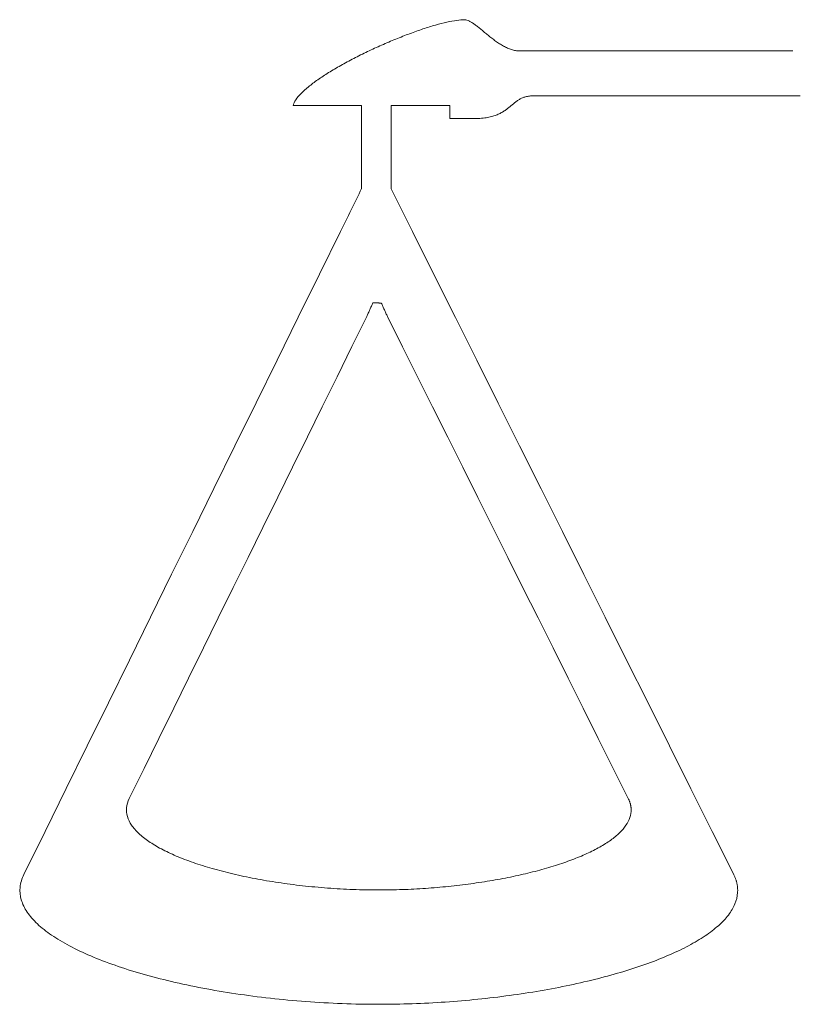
# Model space of a CAD drawing. Header units: millimetres. Extents: x -1287 to -404, y 154 to 690.
# Tile 1 of 9: x -1287 to -1062, y 236 to 520. Entities that reach past the tile are written whole.
import ezdxf

# ---------------------------------------------------------------- set-up
doc = ezdxf.new("R2010")
doc.units = ezdxf.units.MM
doc.header["$MEASUREMENT"] = 0
doc.layers.add('Camada 1', color=7, linetype='Continuous')

msp = doc.modelspace()

# ---------------------------------------------------------------- linework, layer by layer
at = {"layer": 'Camada 1', "lineweight": 9}
for points, knots in [([(-1188.2319, 494.816), (-1188.2319, 494.816), (-1192.8276, 494.816), (-1192.8276, 494.816), (-1192.8276, 494.816), (-1192.8276, 494.816), (-1193.9092, 494.816), (-1193.9092, 494.816), (-1193.9092, 494.816), (-1193.9092, 494.816), (-1194.9911, 494.816), (-1194.9911, 494.816), (-1194.9911, 494.816), (-1194.9911, 494.816), (-1196.0729, 494.816), (-1196.0729, 494.816), (-1196.0729, 494.816), (-1196.0729, 494.816), (-1197.1548, 494.816), (-1197.1548, 494.816), (-1197.1548, 494.816), (-1197.1548, 494.816), (-1198.2366, 494.816), (-1198.2366, 494.816), (-1198.2366, 494.816), (-1198.2366, 494.816), (-1199.3183, 494.816), (-1199.3183, 494.816), (-1199.3183, 494.816), (-1199.3183, 494.816), (-1200.4001, 494.816), (-1200.4001, 494.816), (-1200.4001, 494.816), (-1200.4001, 494.816), (-1201.4819, 494.816), (-1201.4819, 494.816), (-1201.4819, 494.816), (-1201.4819, 494.816), (-1202.5635, 494.816), (-1202.5635, 494.816), (-1202.5635, 494.816), (-1202.5635, 494.816), (-1203.6455, 494.816), (-1203.6455, 494.816), (-1203.6455, 494.816), (-1203.6455, 494.816), (-1204.7272, 494.816), (-1204.7272, 494.816), (-1204.7272, 494.816), (-1204.7272, 494.816), (-1205.8091, 494.816), (-1205.8091, 494.816), (-1205.8091, 494.816), (-1205.8091, 494.816), (-1206.8909, 494.816), (-1206.8909, 494.816), (-1206.8909, 494.816), (-1206.8909, 494.816), (-1207.9726, 494.816), (-1207.9726, 494.816), (-1207.9726, 494.816), (-1207.8319, 495.3434), (-1207.5584, 495.902), (-1207.1671, 496.4843), (-1207.1671, 496.4843), (-1206.7758, 497.0668), (-1206.266, 497.6743), (-1205.6527, 498.3003), (-1205.6527, 498.3003), (-1205.0395, 498.9263), (-1204.3225, 499.5715), (-1203.5166, 500.2292), (-1203.5166, 500.2292), (-1202.7104, 500.8869), (-1201.8149, 501.5582), (-1200.845, 502.2356), (-1200.845, 502.2356), (-1199.8748, 502.9135), (-1198.8299, 503.5979), (-1197.7251, 504.2838), (-1197.7251, 504.2838), (-1196.6197, 504.9698), (-1195.454, 505.6571), (-1194.2428, 506.3395), (-1194.2428, 506.3395), (-1193.0311, 507.0218), (-1191.7737, 507.6998), (-1190.4849, 508.3665), (-1190.4849, 508.3665), (-1189.196, 509.0338), (-1187.8758, 509.6905), (-1186.5388, 510.3305), (-1186.5388, 510.3305), (-1185.2016, 510.9707), (-1183.8472, 511.5943), (-1182.4902, 512.1951), (-1182.4902, 512.1951), (-1181.1335, 512.7964), (-1179.7741, 513.3752), (-1178.4267, 513.9256), (-1178.4267, 513.9256), (-1177.0792, 514.4762), (-1175.7437, 514.9986), (-1174.4344, 515.4867), (-1174.4344, 515.4867), (-1173.1251, 515.9748), (-1171.8419, 516.4292), (-1170.5999, 516.8429), (-1170.5999, 516.8429), (-1169.3579, 517.2571), (-1168.1562, 517.6309), (-1167.01, 517.9591), (-1167.01, 517.9591), (-1165.8638, 518.287), (-1164.7728, 518.5699), (-1163.7514, 518.8004), (-1163.7514, 518.8004), (-1162.7303, 519.031), (-1161.7787, 519.2095), (-1160.9109, 519.3308), (-1160.9109, 519.3308), (-1160.0432, 519.4522), (-1159.2599, 519.5154), (-1158.5748, 519.5154), (-1158.5748, 519.5154), (-1158.3813, 519.5154), (-1158.1748, 519.4803), (-1157.9557, 519.4144), (-1157.9557, 519.4144), (-1157.7368, 519.3485), (-1157.5052, 519.2524), (-1157.2627, 519.1296), (-1157.2627, 519.1296), (-1157.02, 519.0067), (-1156.7658, 518.8577), (-1156.501, 518.6867), (-1156.501, 518.6867), (-1156.2363, 518.5156), (-1155.961, 518.3223), (-1155.6763, 518.112), (-1155.6763, 518.112), (-1155.3916, 517.9012), (-1155.0972, 517.6732), (-1154.7942, 517.4323), (-1154.7942, 517.4323), (-1154.4909, 517.1911), (-1154.1792, 516.9364), (-1153.8597, 516.6733), (-1153.8597, 516.6733), (-1153.5403, 516.41), (-1153.2128, 516.1384), (-1152.8788, 515.862), (-1152.8788, 515.862), (-1152.5448, 515.5858), (-1152.2036, 515.3055), (-1151.8569, 515.0246), (-1151.8569, 515.0246), (-1151.51, 514.7443), (-1151.1571, 514.4636), (-1150.7991, 514.1874), (-1150.7991, 514.1874), (-1150.4414, 513.911), (-1150.0784, 513.6388), (-1149.7113, 513.3756), (-1149.7113, 513.3756), (-1149.3445, 513.1124), (-1148.9732, 512.8582), (-1148.5988, 512.6167), (-1148.5988, 512.6167), (-1148.2246, 512.3756), (-1147.8467, 512.1476), (-1147.4671, 511.9374), (-1147.4671, 511.9374), (-1147.0872, 511.7265), (-1146.705, 511.5343), (-1146.3216, 511.3632), (-1146.3216, 511.3632), (-1145.9381, 511.1921), (-1145.553, 511.0427), (-1145.1679, 510.9199), (-1145.1679, 510.9199), (-1144.7825, 510.797), (-1144.3967, 510.7004), (-1144.0114, 510.635), (-1144.0114, 510.635), (-1143.6262, 510.5691), (-1143.2414, 510.5339), (-1142.8577, 510.5339), (-1142.8577, 510.5339), (-1142.8577, 510.5339), (-1137.9457, 510.5339), (-1137.9457, 510.5339), (-1137.9457, 510.5339), (-1137.9457, 510.5339), (-1133.0342, 510.5339), (-1133.0342, 510.5339), (-1133.0342, 510.5339), (-1133.0342, 510.5339), (-1128.1225, 510.5339), (-1128.1225, 510.5339), (-1128.1225, 510.5339), (-1128.1225, 510.5339), (-1123.2107, 510.5339), (-1123.2107, 510.5339), (-1123.2107, 510.5339), (-1123.2107, 510.5339), (-1118.299, 510.5339), (-1118.299, 510.5339), (-1118.299, 510.5339), (-1118.299, 510.5339), (-1113.3872, 510.5339), (-1113.3872, 510.5339), (-1113.3872, 510.5339), (-1113.3872, 510.5339), (-1108.4755, 510.5339), (-1108.4755, 510.5339), (-1108.4755, 510.5339), (-1108.4755, 510.5339), (-1103.5636, 510.5339), (-1103.5636, 510.5339), (-1103.5636, 510.5339), (-1103.5636, 510.5339), (-1098.652, 510.5339), (-1098.652, 510.5339), (-1098.652, 510.5339), (-1098.652, 510.5339), (-1093.7401, 510.5339), (-1093.7401, 510.5339), (-1093.7401, 510.5339), (-1093.7401, 510.5339), (-1088.8284, 510.5339), (-1088.8284, 510.5339), (-1088.8284, 510.5339), (-1088.8284, 510.5339), (-1083.9168, 510.5339), (-1083.9168, 510.5339), (-1083.9168, 510.5339), (-1083.9168, 510.5339), (-1079.0049, 510.5339), (-1079.0049, 510.5339), (-1079.0049, 510.5339), (-1079.0049, 510.5339), (-1074.0932, 510.5339), (-1074.0932, 510.5339), (-1074.0932, 510.5339), (-1074.0932, 510.5339), (-1069.1814, 510.5339), (-1069.1814, 510.5339), (-1069.1814, 510.5339), (-1069.1814, 510.5339), (-1064.3356, 510.5339), (-1064.3356, 510.5339), (-1064.3356, 510.5339), (-1064.3356, 510.5339), (-1064.2697, 510.5339), (-1064.2697, 510.5339)], [0, 0, 0, 0, 0.015625, 0.015625, 0.015625, 0.015625, 0.03125, 0.03125, 0.03125, 0.03125, 0.046875, 0.046875, 0.046875, 0.046875, 0.0625, 0.0625, 0.0625, 0.0625, 0.078125, 0.078125, 0.078125, 0.078125, 0.09375, 0.09375, 0.09375, 0.09375, 0.109375, 0.109375, 0.109375, 0.109375, 0.125, 0.125, 0.125, 0.125, 0.140625, 0.140625, 0.140625, 0.140625, 0.15625, 0.15625, 0.15625, 0.15625, 0.171875, 0.171875, 0.171875, 0.171875, 0.1875, 0.1875, 0.1875, 0.1875, 0.203125, 0.203125, 0.203125, 0.203125, 0.21875, 0.21875, 0.21875, 0.21875, 0.234375, 0.234375, 0.234375, 0.234375, 0.25, 0.25, 0.25, 0.25, 0.265625, 0.265625, 0.265625, 0.265625, 0.28125, 0.28125, 0.28125, 0.28125, 0.296875, 0.296875, 0.296875, 0.296875, 0.3125, 0.3125, 0.3125, 0.3125, 0.328125, 0.328125, 0.328125, 0.328125, 0.34375, 0.34375, 0.34375, 0.34375, 0.359375, 0.359375, 0.359375, 0.359375, 0.375, 0.375, 0.375, 0.375, 0.390625, 0.390625, 0.390625, 0.390625, 0.40625, 0.40625, 0.40625, 0.40625, 0.421875, 0.421875, 0.421875, 0.421875, 0.4375, 0.4375, 0.4375, 0.4375, 0.453125, 0.453125, 0.453125, 0.453125, 0.46875, 0.46875, 0.46875, 0.46875, 0.484375, 0.484375, 0.484375, 0.484375, 0.5, 0.5, 0.5, 0.5, 0.515625, 0.515625, 0.515625, 0.515625, 0.53125, 0.53125, 0.53125, 0.53125, 0.546875, 0.546875, 0.546875, 0.546875, 0.5625, 0.5625, 0.5625, 0.5625, 0.578125, 0.578125, 0.578125, 0.578125, 0.59375, 0.59375, 0.59375, 0.59375, 0.609375, 0.609375, 0.609375, 0.609375, 0.625, 0.625, 0.625, 0.625, 0.640625, 0.640625, 0.640625, 0.640625, 0.65625, 0.65625, 0.65625, 0.65625, 0.671875, 0.671875, 0.671875, 0.671875, 0.6875, 0.6875, 0.6875, 0.6875, 0.703125, 0.703125, 0.703125, 0.703125, 0.71875, 0.71875, 0.71875, 0.71875, 0.734375, 0.734375, 0.734375, 0.734375, 0.75, 0.75, 0.75, 0.75, 0.765625, 0.765625, 0.765625, 0.765625, 0.78125, 0.78125, 0.78125, 0.78125, 0.796875, 0.796875, 0.796875, 0.796875, 0.8125, 0.8125, 0.8125, 0.8125, 0.828125, 0.828125, 0.828125, 0.828125, 0.84375, 0.84375, 0.84375, 0.84375, 0.859375, 0.859375, 0.859375, 0.859375, 0.875, 0.875, 0.875, 0.875, 0.890625, 0.890625, 0.890625, 0.890625, 0.90625, 0.90625, 0.90625, 0.90625, 0.921875, 0.921875, 0.921875, 0.921875, 0.9375, 0.9375, 0.9375, 0.9375, 0.953125, 0.953125, 0.953125, 0.953125, 0.96875, 0.96875, 0.96875, 0.96875, 0.984375, 0.984375, 0.984375, 0.984375, 1, 1, 1, 1]), ([(-1179.732, 494.7813), (-1179.732, 494.7813), (-1162.8295, 494.8185), (-1162.8295, 494.8185), (-1162.8295, 494.8185), (-1162.8295, 494.8185), (-1162.8295, 494.6015), (-1162.8295, 494.6015), (-1162.8295, 494.6015), (-1162.8295, 494.6015), (-1162.8295, 494.3281), (-1162.8295, 494.3281), (-1162.8295, 494.3281), (-1162.8295, 494.3281), (-1162.8295, 494.0541), (-1162.8295, 494.0541), (-1162.8295, 494.0541), (-1162.8295, 494.0541), (-1162.8295, 493.7803), (-1162.8295, 493.7803), (-1162.8295, 493.7803), (-1162.8295, 493.7803), (-1162.8295, 493.5069), (-1162.8295, 493.5069), (-1162.8295, 493.5069), (-1162.8295, 493.5069), (-1162.8295, 493.2329), (-1162.8295, 493.2329), (-1162.8295, 493.2329), (-1162.8295, 493.2329), (-1162.8295, 492.9591), (-1162.8295, 492.9591), (-1162.8295, 492.9591), (-1162.8295, 492.9591), (-1162.8295, 492.6851), (-1162.8295, 492.6851), (-1162.8295, 492.6851), (-1162.8295, 492.6851), (-1162.8295, 492.4117), (-1162.8295, 492.4117), (-1162.8295, 492.4117), (-1162.8295, 492.4117), (-1162.8295, 492.1378), (-1162.8295, 492.1378), (-1162.8295, 492.1378), (-1162.8295, 492.1378), (-1162.8295, 491.8644), (-1162.8295, 491.8644), (-1162.8295, 491.8644), (-1162.8295, 491.8644), (-1162.8295, 491.5905), (-1162.8295, 491.5905), (-1162.8295, 491.5905), (-1162.8295, 491.5905), (-1162.8295, 491.3166), (-1162.8295, 491.3166), (-1162.8295, 491.3166), (-1162.8295, 491.3166), (-1162.8295, 491.0426), (-1162.8295, 491.0426), (-1162.8295, 491.0426), (-1162.8295, 491.0426), (-1162.4186, 491.0426), (-1162.4186, 491.0426), (-1162.4186, 491.0426), (-1162.4186, 491.0426), (-1162.0079, 491.0426), (-1162.0079, 491.0426), (-1162.0079, 491.0426), (-1162.0079, 491.0426), (-1161.5974, 491.0426), (-1161.5974, 491.0426), (-1161.5974, 491.0426), (-1161.5974, 491.0426), (-1161.1867, 491.0426), (-1161.1867, 491.0426), (-1161.1867, 491.0426), (-1161.1867, 491.0426), (-1160.7759, 491.0426), (-1160.7759, 491.0426), (-1160.7759, 491.0426), (-1160.7759, 491.0426), (-1160.3652, 491.0426), (-1160.3652, 491.0426), (-1160.3652, 491.0426), (-1160.3652, 491.0426), (-1159.9544, 491.0426), (-1159.9544, 491.0426), (-1159.9544, 491.0426), (-1159.9544, 491.0426), (-1159.5439, 491.0426), (-1159.5439, 491.0426), (-1159.5439, 491.0426), (-1159.5439, 491.0426), (-1159.1331, 491.0426), (-1159.1331, 491.0426), (-1159.1331, 491.0426), (-1159.1331, 491.0426), (-1158.7223, 491.0426), (-1158.7223, 491.0426), (-1158.7223, 491.0426), (-1158.7223, 491.0426), (-1158.3117, 491.0426), (-1158.3117, 491.0426), (-1158.3117, 491.0426), (-1158.3117, 491.0426), (-1157.9011, 491.0426), (-1157.9011, 491.0426), (-1157.9011, 491.0426), (-1157.9011, 491.0426), (-1157.4904, 491.0426), (-1157.4904, 491.0426), (-1157.4904, 491.0426), (-1157.4904, 491.0426), (-1157.0796, 491.0426), (-1157.0796, 491.0426), (-1157.0796, 491.0426), (-1157.0796, 491.0426), (-1156.6691, 491.0426), (-1156.6691, 491.0426), (-1156.6691, 491.0426), (-1156.6691, 491.0426), (-1156.2584, 491.0426), (-1156.2584, 491.0426), (-1156.2584, 491.0426), (-1155.5236, 491.0426), (-1154.8404, 491.0686), (-1154.2032, 491.1167), (-1154.2032, 491.1167), (-1153.5662, 491.1649), (-1152.9749, 491.2355), (-1152.4247, 491.3253), (-1152.4247, 491.3253), (-1151.8745, 491.4153), (-1151.3647, 491.5242), (-1150.8906, 491.6494), (-1150.8906, 491.6494), (-1150.4167, 491.7745), (-1149.978, 491.9153), (-1149.5696, 492.0696), (-1149.5696, 492.0696), (-1149.1612, 492.2232), (-1148.7828, 492.3901), (-1148.4294, 492.5668), (-1148.4294, 492.5668), (-1148.0758, 492.743), (-1147.7472, 492.929), (-1147.4385, 493.1219), (-1147.4385, 493.1219), (-1147.1298, 493.314), (-1146.8398, 493.5132), (-1146.5649, 493.7149), (-1146.5649, 493.7149), (-1146.2896, 493.9173), (-1146.0288, 494.1228), (-1145.777, 494.3281), (-1145.777, 494.3281), (-1145.5252, 494.5331), (-1145.282, 494.7389), (-1145.0428, 494.9407), (-1145.0428, 494.9407), (-1144.8036, 495.1429), (-1144.5677, 495.3416), (-1144.3306, 495.5341), (-1144.3306, 495.5341), (-1144.0932, 495.7265), (-1143.8543, 495.913), (-1143.6083, 496.0892), (-1143.6083, 496.0892), (-1143.6083, 496.0892), (-1143.6007, 496.0946), (-1143.6007, 496.0946), (-1143.6007, 496.0946), (-1143.3572, 496.2694), (-1143.1068, 496.4344), (-1142.8447, 496.5865), (-1142.8447, 496.5865), (-1142.5796, 496.7401), (-1142.3026, 496.8816), (-1142.0077, 497.0068), (-1142.0077, 497.0068), (-1141.713, 497.1319), (-1141.4003, 497.2409), (-1141.0651, 497.3307), (-1141.0651, 497.3307), (-1140.7301, 497.4205), (-1140.3715, 497.4911), (-1139.9857, 497.5393), (-1139.9857, 497.5393), (-1139.5995, 497.5873), (-1139.1849, 497.613), (-1138.7372, 497.613), (-1138.7372, 497.613), (-1138.7372, 497.613), (-1133.9459, 497.613), (-1133.9459, 497.613), (-1133.9459, 497.613), (-1133.9459, 497.613), (-1129.1547, 497.613), (-1129.1547, 497.613), (-1129.1547, 497.613), (-1129.1547, 497.613), (-1124.3636, 497.613), (-1124.3636, 497.613), (-1124.3636, 497.613), (-1124.3636, 497.613), (-1119.5726, 497.613), (-1119.5726, 497.613), (-1119.5726, 497.613), (-1119.5726, 497.613), (-1114.7816, 497.613), (-1114.7816, 497.613), (-1114.7816, 497.613), (-1114.7816, 497.613), (-1109.9904, 497.613), (-1109.9904, 497.613), (-1109.9904, 497.613), (-1109.9904, 497.613), (-1105.1993, 497.613), (-1105.1993, 497.613), (-1105.1993, 497.613), (-1105.1993, 497.613), (-1100.4081, 497.613), (-1100.4081, 497.613), (-1100.4081, 497.613), (-1100.4081, 497.613), (-1095.6171, 497.613), (-1095.6171, 497.613), (-1095.6171, 497.613), (-1095.6171, 497.613), (-1090.8261, 497.613), (-1090.8261, 497.613), (-1090.8261, 497.613), (-1090.8261, 497.613), (-1086.0349, 497.613), (-1086.0349, 497.613), (-1086.0349, 497.613), (-1086.0349, 497.613), (-1081.2438, 497.613), (-1081.2438, 497.613), (-1081.2438, 497.613), (-1081.2438, 497.613), (-1076.4528, 497.613), (-1076.4528, 497.613), (-1076.4528, 497.613), (-1076.4528, 497.613), (-1071.6618, 497.613), (-1071.6618, 497.613), (-1071.6618, 497.613), (-1071.6618, 497.613), (-1066.8706, 497.613), (-1066.8706, 497.613), (-1066.8706, 497.613), (-1066.8706, 497.613), (-1062.0795, 497.613), (-1062.0795, 497.613)], [0, 0, 0, 0, 0.015625, 0.015625, 0.015625, 0.015625, 0.03125, 0.03125, 0.03125, 0.03125, 0.046875, 0.046875, 0.046875, 0.046875, 0.0625, 0.0625, 0.0625, 0.0625, 0.078125, 0.078125, 0.078125, 0.078125, 0.09375, 0.09375, 0.09375, 0.09375, 0.109375, 0.109375, 0.109375, 0.109375, 0.125, 0.125, 0.125, 0.125, 0.140625, 0.140625, 0.140625, 0.140625, 0.15625, 0.15625, 0.15625, 0.15625, 0.171875, 0.171875, 0.171875, 0.171875, 0.1875, 0.1875, 0.1875, 0.1875, 0.203125, 0.203125, 0.203125, 0.203125, 0.21875, 0.21875, 0.21875, 0.21875, 0.234375, 0.234375, 0.234375, 0.234375, 0.25, 0.25, 0.25, 0.25, 0.265625, 0.265625, 0.265625, 0.265625, 0.28125, 0.28125, 0.28125, 0.28125, 0.296875, 0.296875, 0.296875, 0.296875, 0.3125, 0.3125, 0.3125, 0.3125, 0.328125, 0.328125, 0.328125, 0.328125, 0.34375, 0.34375, 0.34375, 0.34375, 0.359375, 0.359375, 0.359375, 0.359375, 0.375, 0.375, 0.375, 0.375, 0.390625, 0.390625, 0.390625, 0.390625, 0.40625, 0.40625, 0.40625, 0.40625, 0.421875, 0.421875, 0.421875, 0.421875, 0.4375, 0.4375, 0.4375, 0.4375, 0.453125, 0.453125, 0.453125, 0.453125, 0.46875, 0.46875, 0.46875, 0.46875, 0.484375, 0.484375, 0.484375, 0.484375, 0.5, 0.5, 0.5, 0.5, 0.515625, 0.515625, 0.515625, 0.515625, 0.53125, 0.53125, 0.53125, 0.53125, 0.546875, 0.546875, 0.546875, 0.546875, 0.5625, 0.5625, 0.5625, 0.5625, 0.578125, 0.578125, 0.578125, 0.578125, 0.59375, 0.59375, 0.59375, 0.59375, 0.609375, 0.609375, 0.609375, 0.609375, 0.625, 0.625, 0.625, 0.625, 0.640625, 0.640625, 0.640625, 0.640625, 0.65625, 0.65625, 0.65625, 0.65625, 0.671875, 0.671875, 0.671875, 0.671875, 0.6875, 0.6875, 0.6875, 0.6875, 0.703125, 0.703125, 0.703125, 0.703125, 0.71875, 0.71875, 0.71875, 0.71875, 0.734375, 0.734375, 0.734375, 0.734375, 0.75, 0.75, 0.75, 0.75, 0.765625, 0.765625, 0.765625, 0.765625, 0.78125, 0.78125, 0.78125, 0.78125, 0.796875, 0.796875, 0.796875, 0.796875, 0.8125, 0.8125, 0.8125, 0.8125, 0.828125, 0.828125, 0.828125, 0.828125, 0.84375, 0.84375, 0.84375, 0.84375, 0.859375, 0.859375, 0.859375, 0.859375, 0.875, 0.875, 0.875, 0.875, 0.890625, 0.890625, 0.890625, 0.890625, 0.90625, 0.90625, 0.90625, 0.90625, 0.921875, 0.921875, 0.921875, 0.921875, 0.9375, 0.9375, 0.9375, 0.9375, 0.953125, 0.953125, 0.953125, 0.953125, 0.96875, 0.96875, 0.96875, 0.96875, 0.984375, 0.984375, 0.984375, 0.984375, 1, 1, 1, 1]), ([(-1179.743, 470.8583), (-1179.743, 470.8583), (-1179.7427, 470.8578), (-1179.7427, 470.8578), (-1179.7427, 470.8578), (-1179.7427, 470.8578), (-1173.5867, 458.531), (-1173.5867, 458.531), (-1173.5867, 458.531), (-1173.5867, 458.531), (-1167.4302, 446.2038), (-1167.4302, 446.2038), (-1167.4302, 446.2038), (-1167.4302, 446.2038), (-1161.274, 433.8766), (-1161.274, 433.8766), (-1161.274, 433.8766), (-1161.274, 433.8766), (-1155.1176, 421.5493), (-1155.1176, 421.5493), (-1155.1176, 421.5493), (-1155.1176, 421.5493), (-1148.9611, 409.2221), (-1148.9611, 409.2221), (-1148.9611, 409.2221), (-1148.9611, 409.2221), (-1142.8048, 396.8948), (-1142.8048, 396.8948), (-1142.8048, 396.8948), (-1142.8048, 396.8948), (-1136.6484, 384.5676), (-1136.6484, 384.5676), (-1136.6484, 384.5676), (-1136.6484, 384.5676), (-1130.4921, 372.2404), (-1130.4921, 372.2404), (-1130.4921, 372.2404), (-1130.4921, 372.2404), (-1124.3358, 359.9138), (-1124.3358, 359.9138), (-1124.3358, 359.9138), (-1124.3358, 359.9138), (-1118.1794, 347.5859), (-1118.1794, 347.5859), (-1118.1794, 347.5859), (-1118.1794, 347.5859), (-1112.0229, 335.2586), (-1112.0229, 335.2586), (-1112.0229, 335.2586), (-1112.0229, 335.2586), (-1105.8667, 322.9314), (-1105.8667, 322.9314), (-1105.8667, 322.9314), (-1105.8667, 322.9314), (-1099.7104, 310.6046), (-1099.7104, 310.6046), (-1099.7104, 310.6046), (-1099.7104, 310.6046), (-1093.5539, 298.2774), (-1093.5539, 298.2774), (-1093.5539, 298.2774), (-1093.5539, 298.2774), (-1087.3977, 285.9497), (-1087.3977, 285.9497), (-1087.3977, 285.9497), (-1087.3977, 285.9497), (-1081.2414, 273.6224), (-1081.2414, 273.6224), (-1081.2414, 273.6224), (-1081.1863, 273.5119), (-1081.1327, 273.4014), (-1081.0816, 273.2908), (-1081.0816, 273.2908), (-1081.0305, 273.1798), (-1080.981, 273.0692), (-1080.934, 272.9587), (-1080.934, 272.9587), (-1080.8868, 272.8482), (-1080.8416, 272.738), (-1080.7985, 272.6276), (-1080.7985, 272.6276), (-1080.7557, 272.517), (-1080.7145, 272.4066), (-1080.6756, 272.2966), (-1080.6756, 272.2966), (-1080.6367, 272.1867), (-1080.5995, 272.0766), (-1080.5644, 271.9666), (-1080.5644, 271.9666), (-1080.5296, 271.8566), (-1080.4962, 271.7467), (-1080.4653, 271.6366), (-1080.4653, 271.6366), (-1080.4343, 271.5272), (-1080.4051, 271.4173), (-1080.378, 271.3078), (-1080.378, 271.3078), (-1080.351, 271.1985), (-1080.3255, 271.0884), (-1080.3024, 270.9795), (-1080.3024, 270.9795), (-1080.2794, 270.87), (-1080.2579, 270.7607), (-1080.2386, 270.6512), (-1080.2386, 270.6512), (-1080.2192, 270.5424), (-1080.2016, 270.4329), (-1080.1861, 270.324), (-1080.1861, 270.324), (-1080.1707, 270.2152), (-1080.157, 270.1057), (-1080.1453, 269.9973), (-1080.1453, 269.9973), (-1080.1336, 269.8885), (-1080.1238, 269.7795), (-1080.116, 269.6706), (-1080.116, 269.6706), (-1080.1081, 269.5624), (-1080.1019, 269.454), (-1080.098, 269.3452), (-1080.098, 269.3452), (-1080.0937, 269.2368), (-1080.0912, 269.1284), (-1080.0909, 269.0201), (-1080.0909, 269.0201), (-1080.0904, 268.9123), (-1080.092, 268.8046), (-1080.095, 268.6962), (-1080.095, 268.6962), (-1080.0981, 268.5885), (-1080.103, 268.4807), (-1080.11, 268.3728), (-1080.11, 268.3728), (-1080.1798, 267.2707), (-1080.4438, 266.1814), (-1080.8895, 265.1068), (-1080.8895, 265.1068), (-1081.3352, 264.0323), (-1081.9628, 262.9724), (-1082.7602, 261.9309), (-1082.7602, 261.9309), (-1083.5576, 260.8888), (-1084.5252, 259.8648), (-1085.6503, 258.8617), (-1085.6503, 258.8617), (-1086.7755, 257.8582), (-1088.0589, 256.8749), (-1089.4877, 255.9152), (-1089.4877, 255.9152), (-1090.9167, 254.9561), (-1092.4917, 254.0197), (-1094.2008, 253.1095), (-1094.2008, 253.1095), (-1095.9098, 252.1994), (-1097.7528, 251.315), (-1099.718, 250.4601), (-1099.718, 250.4601), (-1101.6828, 249.6048), (-1103.77, 248.7783), (-1105.967, 247.9837), (-1105.967, 247.9837), (-1108.164, 247.1889), (-1110.4713, 246.4257), (-1112.8763, 245.6969), (-1112.8763, 245.6969), (-1115.2815, 244.9684), (-1117.785, 244.2738), (-1120.3743, 243.6172), (-1120.3743, 243.6172), (-1122.9636, 242.9605), (-1125.6393, 242.3403), (-1128.389, 241.7606), (-1128.389, 241.7606), (-1131.1386, 241.1809), (-1133.9628, 240.641), (-1136.8484, 240.1443), (-1136.8484, 240.1443), (-1139.7345, 239.6472), (-1142.6828, 239.1924), (-1145.6811, 238.7839), (-1145.6811, 238.7839), (-1148.6794, 238.3752), (-1151.7283, 238.0118), (-1154.8148, 237.6971), (-1154.8148, 237.6971), (-1157.9018, 237.3821), (-1161.0272, 237.1154), (-1164.1784, 236.8997), (-1164.1784, 236.8997), (-1167.3299, 236.6841), (-1170.5077, 236.5197), (-1173.6996, 236.4097), (-1173.6996, 236.4097), (-1176.8915, 236.2991), (-1180.098, 236.242), (-1183.3067, 236.242), (-1183.3067, 236.242), (-1186.8292, 236.242), (-1190.3484, 236.3102), (-1193.8485, 236.4434), (-1193.8485, 236.4434), (-1197.3485, 236.5759), (-1200.8298, 236.7733), (-1204.276, 237.0312), (-1204.276, 237.0312), (-1207.7221, 237.2891), (-1211.1337, 237.6085), (-1214.4946, 237.9847), (-1214.4946, 237.9847), (-1217.8555, 238.3603), (-1221.166, 238.7943), (-1224.4102, 239.281), (-1224.4102, 239.281), (-1227.6542, 239.7676), (-1230.8323, 240.3082), (-1233.9281, 240.8988), (-1233.9281, 240.8988), (-1237.0239, 241.489), (-1240.0379, 242.1296), (-1242.9542, 242.8159), (-1242.9542, 242.8159), (-1245.8702, 243.5027), (-1248.6884, 244.2352), (-1251.3935, 245.0108), (-1251.3935, 245.0108), (-1254.0985, 245.786), (-1256.69, 246.6038), (-1259.1521, 247.4607), (-1259.1521, 247.4607), (-1261.6142, 248.3174), (-1263.9473, 249.2134), (-1266.1353, 250.1438), (-1266.1353, 250.1438), (-1268.3232, 251.0747), (-1270.3662, 252.0415), (-1272.2482, 253.0392), (-1272.2482, 253.0392), (-1274.1303, 254.0368), (-1275.8522, 255.0661), (-1277.3971, 256.1237), (-1277.3971, 256.1237), (-1278.942, 257.1812), (-1280.3112, 258.2667), (-1281.4873, 259.3761), (-1281.4873, 259.3761), (-1282.664, 260.4852), (-1283.6482, 261.6197), (-1284.4244, 262.774), (-1284.4244, 262.774), (-1285.2006, 263.9283), (-1285.769, 265.104), (-1286.1136, 266.2957), (-1286.1136, 266.2957), (-1286.4582, 267.4881), (-1286.5791, 268.6968), (-1286.4606, 269.9192), (-1286.4606, 269.9192), (-1286.3424, 271.1417), (-1285.9845, 272.3775), (-1285.3714, 273.6224), (-1285.3714, 273.6224), (-1285.3714, 273.6224), (-1279.3004, 285.9546), (-1279.3004, 285.9546), (-1279.3004, 285.9546), (-1279.3004, 285.9546), (-1273.2293, 298.2869), (-1273.2293, 298.2869), (-1273.2293, 298.2869), (-1273.2293, 298.2869), (-1267.1582, 310.619), (-1267.1582, 310.619), (-1267.1582, 310.619), (-1267.1582, 310.619), (-1261.0872, 322.9507), (-1261.0872, 322.9507), (-1261.0872, 322.9507), (-1261.0872, 322.9507), (-1255.0161, 335.2829), (-1255.0161, 335.2829), (-1255.0161, 335.2829), (-1255.0161, 335.2829), (-1248.9451, 347.6145), (-1248.9451, 347.6145), (-1248.9451, 347.6145), (-1248.9451, 347.6145), (-1242.874, 359.9468), (-1242.874, 359.9468), (-1242.874, 359.9468), (-1242.874, 359.9468), (-1236.8029, 372.279), (-1236.8029, 372.279), (-1236.8029, 372.279), (-1236.8029, 372.279), (-1230.7319, 384.6105), (-1230.7319, 384.6105), (-1230.7319, 384.6105), (-1230.7319, 384.6105), (-1224.6608, 396.9428), (-1224.6608, 396.9428), (-1224.6608, 396.9428), (-1224.6608, 396.9428), (-1218.5897, 409.2749), (-1218.5897, 409.2749), (-1218.5897, 409.2749), (-1218.5897, 409.2749), (-1212.5187, 421.6066), (-1212.5187, 421.6066), (-1212.5187, 421.6066), (-1212.5187, 421.6066), (-1206.4476, 433.9383), (-1206.4476, 433.9383), (-1206.4476, 433.9383), (-1206.4476, 433.9383), (-1200.3765, 446.2704), (-1200.3765, 446.2704), (-1200.3765, 446.2704), (-1200.3765, 446.2704), (-1194.3055, 458.6027), (-1194.3055, 458.6027), (-1194.3055, 458.6027), (-1192.2818, 462.7132), (-1190.2582, 466.8237), (-1188.2347, 470.9342)], [0, 0, 0, 0, 0.01234568, 0.01234568, 0.01234568, 0.01234568, 0.02469136, 0.02469136, 0.02469136, 0.02469136, 0.03703704, 0.03703704, 0.03703704, 0.03703704, 0.04938272, 0.04938272, 0.04938272, 0.04938272, 0.0617284, 0.0617284, 0.0617284, 0.0617284, 0.07407407, 0.07407407, 0.07407407, 0.07407407, 0.08641975, 0.08641975, 0.08641975, 0.08641975, 0.09876543, 0.09876543, 0.09876543, 0.09876543, 0.11111111, 0.11111111, 0.11111111, 0.11111111, 0.12345679, 0.12345679, 0.12345679, 0.12345679, 0.13580247, 0.13580247, 0.13580247, 0.13580247, 0.14814815, 0.14814815, 0.14814815, 0.14814815, 0.16049383, 0.16049383, 0.16049383, 0.16049383, 0.17283951, 0.17283951, 0.17283951, 0.17283951, 0.18518519, 0.18518519, 0.18518519, 0.18518519, 0.19753086, 0.19753086, 0.19753086, 0.19753086, 0.20987654, 0.20987654, 0.20987654, 0.20987654, 0.22222222, 0.22222222, 0.22222222, 0.22222222, 0.2345679, 0.2345679, 0.2345679, 0.2345679, 0.24691358, 0.24691358, 0.24691358, 0.24691358, 0.25925926, 0.25925926, 0.25925926, 0.25925926, 0.27160494, 0.27160494, 0.27160494, 0.27160494, 0.28395062, 0.28395062, 0.28395062, 0.28395062, 0.2962963, 0.2962963, 0.2962963, 0.2962963, 0.30864198, 0.30864198, 0.30864198, 0.30864198, 0.32098765, 0.32098765, 0.32098765, 0.32098765, 0.33333333, 0.33333333, 0.33333333, 0.33333333, 0.34567901, 0.34567901, 0.34567901, 0.34567901, 0.35802469, 0.35802469, 0.35802469, 0.35802469, 0.37037037, 0.37037037, 0.37037037, 0.37037037, 0.38271605, 0.38271605, 0.38271605, 0.38271605, 0.39506173, 0.39506173, 0.39506173, 0.39506173, 0.40740741, 0.40740741, 0.40740741, 0.40740741, 0.41975309, 0.41975309, 0.41975309, 0.41975309, 0.43209877, 0.43209877, 0.43209877, 0.43209877, 0.44444444, 0.44444444, 0.44444444, 0.44444444, 0.45679012, 0.45679012, 0.45679012, 0.45679012, 0.4691358, 0.4691358, 0.4691358, 0.4691358, 0.48148148, 0.48148148, 0.48148148, 0.48148148, 0.49382716, 0.49382716, 0.49382716, 0.49382716, 0.50617284, 0.50617284, 0.50617284, 0.50617284, 0.51851852, 0.51851852, 0.51851852, 0.51851852, 0.5308642, 0.5308642, 0.5308642, 0.5308642, 0.54320988, 0.54320988, 0.54320988, 0.54320988, 0.55555556, 0.55555556, 0.55555556, 0.55555556, 0.56790123, 0.56790123, 0.56790123, 0.56790123, 0.58024691, 0.58024691, 0.58024691, 0.58024691, 0.59259259, 0.59259259, 0.59259259, 0.59259259, 0.60493827, 0.60493827, 0.60493827, 0.60493827, 0.61728395, 0.61728395, 0.61728395, 0.61728395, 0.62962963, 0.62962963, 0.62962963, 0.62962963, 0.64197531, 0.64197531, 0.64197531, 0.64197531, 0.65432099, 0.65432099, 0.65432099, 0.65432099, 0.66666667, 0.66666667, 0.66666667, 0.66666667, 0.67901235, 0.67901235, 0.67901235, 0.67901235, 0.69135802, 0.69135802, 0.69135802, 0.69135802, 0.7037037, 0.7037037, 0.7037037, 0.7037037, 0.71604938, 0.71604938, 0.71604938, 0.71604938, 0.72839506, 0.72839506, 0.72839506, 0.72839506, 0.74074074, 0.74074074, 0.74074074, 0.74074074, 0.75308642, 0.75308642, 0.75308642, 0.75308642, 0.7654321, 0.7654321, 0.7654321, 0.7654321, 0.77777778, 0.77777778, 0.77777778, 0.77777778, 0.79012346, 0.79012346, 0.79012346, 0.79012346, 0.80246914, 0.80246914, 0.80246914, 0.80246914, 0.81481481, 0.81481481, 0.81481481, 0.81481481, 0.82716049, 0.82716049, 0.82716049, 0.82716049, 0.83950617, 0.83950617, 0.83950617, 0.83950617, 0.85185185, 0.85185185, 0.85185185, 0.85185185, 0.86419753, 0.86419753, 0.86419753, 0.86419753, 0.87654321, 0.87654321, 0.87654321, 0.87654321, 0.88888889, 0.88888889, 0.88888889, 0.88888889, 0.90123457, 0.90123457, 0.90123457, 0.90123457, 0.91358025, 0.91358025, 0.91358025, 0.91358025, 0.92592593, 0.92592593, 0.92592593, 0.92592593, 0.9382716, 0.9382716, 0.9382716, 0.9382716, 0.95061728, 0.95061728, 0.95061728, 0.95061728, 0.96296296, 0.96296296, 0.96296296, 0.96296296, 0.97530864, 0.97530864, 0.97530864, 0.97530864, 0.98765432, 0.98765432, 0.98765432, 0.98765432, 1, 1, 1, 1]), ([(-1186.7689, 434.1543), (-1186.7689, 434.1543), (-1186.6581, 434.3973), (-1186.6581, 434.3973), (-1186.6581, 434.3973), (-1186.6581, 434.3973), (-1186.5474, 434.64), (-1186.5474, 434.64), (-1186.5474, 434.64), (-1186.5474, 434.64), (-1186.4367, 434.8831), (-1186.4367, 434.8831), (-1186.4367, 434.8831), (-1186.4367, 434.8831), (-1186.326, 435.126), (-1186.326, 435.126), (-1186.326, 435.126), (-1186.326, 435.126), (-1186.2153, 435.3692), (-1186.2153, 435.3692), (-1186.2153, 435.3692), (-1186.2153, 435.3692), (-1186.1045, 435.6123), (-1186.1045, 435.6123), (-1186.1045, 435.6123), (-1186.1045, 435.6123), (-1185.9939, 435.8546), (-1185.9939, 435.8546), (-1185.9939, 435.8546), (-1185.9939, 435.8546), (-1185.8834, 436.098), (-1185.8834, 436.098), (-1185.8834, 436.098), (-1185.8834, 436.098), (-1185.7726, 436.341), (-1185.7726, 436.341), (-1185.7726, 436.341), (-1185.7726, 436.341), (-1185.6619, 436.5839), (-1185.6619, 436.5839), (-1185.6619, 436.5839), (-1185.6619, 436.5839), (-1185.5513, 436.8266), (-1185.5513, 436.8266), (-1185.5513, 436.8266), (-1185.5513, 436.8266), (-1185.4406, 437.0696), (-1185.4406, 437.0696), (-1185.4406, 437.0696), (-1185.4406, 437.0696), (-1185.33, 437.3126), (-1185.33, 437.3126), (-1185.33, 437.3126), (-1185.33, 437.3126), (-1185.2192, 437.5557), (-1185.2192, 437.5557), (-1185.2192, 437.5557), (-1185.2192, 437.5557), (-1185.1086, 437.7987), (-1185.1086, 437.7987), (-1185.1086, 437.7987), (-1185.1086, 437.7987), (-1184.998, 438.0414), (-1184.998, 438.0414)], [0, 0, 0, 0, 0.0625, 0.0625, 0.0625, 0.0625, 0.125, 0.125, 0.125, 0.125, 0.1875, 0.1875, 0.1875, 0.1875, 0.25, 0.25, 0.25, 0.25, 0.3125, 0.3125, 0.3125, 0.3125, 0.375, 0.375, 0.375, 0.375, 0.4375, 0.4375, 0.4375, 0.4375, 0.5, 0.5, 0.5, 0.5, 0.5625, 0.5625, 0.5625, 0.5625, 0.625, 0.625, 0.625, 0.625, 0.6875, 0.6875, 0.6875, 0.6875, 0.75, 0.75, 0.75, 0.75, 0.8125, 0.8125, 0.8125, 0.8125, 0.875, 0.875, 0.875, 0.875, 0.9375, 0.9375, 0.9375, 0.9375, 1, 1, 1, 1]), ([(-1184.998, 438.0414), (-1184.998, 438.0414), (-1184.8468, 438.0385), (-1184.8468, 438.0385), (-1184.8468, 438.0385), (-1184.8468, 438.0385), (-1184.696, 438.0359), (-1184.696, 438.0359), (-1184.696, 438.0359), (-1184.696, 438.0359), (-1184.5448, 438.0331), (-1184.5448, 438.0331), (-1184.5448, 438.0331), (-1184.5448, 438.0331), (-1184.3939, 438.0302), (-1184.3939, 438.0302), (-1184.3939, 438.0302), (-1184.3939, 438.0302), (-1184.2428, 438.0276), (-1184.2428, 438.0276), (-1184.2428, 438.0276), (-1184.2428, 438.0276), (-1184.0919, 438.0247), (-1184.0919, 438.0247), (-1184.0919, 438.0247), (-1184.0919, 438.0247), (-1183.9408, 438.0214), (-1183.9408, 438.0214), (-1183.9408, 438.0214), (-1183.9408, 438.0214), (-1183.7899, 438.0186), (-1183.7899, 438.0186), (-1183.7899, 438.0186), (-1183.7899, 438.0186), (-1183.6387, 438.0161), (-1183.6387, 438.0161), (-1183.6387, 438.0161), (-1183.6387, 438.0161), (-1183.488, 438.0131), (-1183.488, 438.0131), (-1183.488, 438.0131), (-1183.488, 438.0131), (-1183.3367, 438.0105), (-1183.3367, 438.0105), (-1183.3367, 438.0105), (-1183.3367, 438.0105), (-1183.186, 438.0079), (-1183.186, 438.0079), (-1183.186, 438.0079), (-1183.186, 438.0079), (-1183.035, 438.0051), (-1183.035, 438.0051), (-1183.035, 438.0051), (-1183.035, 438.0051), (-1182.884, 438.0017), (-1182.884, 438.0017), (-1182.884, 438.0017), (-1182.884, 438.0017), (-1182.7331, 437.9989), (-1182.7331, 437.9989), (-1182.7331, 437.9989), (-1182.7331, 437.9989), (-1182.582, 437.996), (-1182.582, 437.996)], [0, 0, 0, 0, 0.0625, 0.0625, 0.0625, 0.0625, 0.125, 0.125, 0.125, 0.125, 0.1875, 0.1875, 0.1875, 0.1875, 0.25, 0.25, 0.25, 0.25, 0.3125, 0.3125, 0.3125, 0.3125, 0.375, 0.375, 0.375, 0.375, 0.4375, 0.4375, 0.4375, 0.4375, 0.5, 0.5, 0.5, 0.5, 0.5625, 0.5625, 0.5625, 0.5625, 0.625, 0.625, 0.625, 0.625, 0.6875, 0.6875, 0.6875, 0.6875, 0.75, 0.75, 0.75, 0.75, 0.8125, 0.8125, 0.8125, 0.8125, 0.875, 0.875, 0.875, 0.875, 0.9375, 0.9375, 0.9375, 0.9375, 1, 1, 1, 1]), ([(-1182.582, 437.996), (-1182.582, 437.996), (-1182.4716, 437.7537), (-1182.4716, 437.7537), (-1182.4716, 437.7537), (-1182.4716, 437.7537), (-1182.3607, 437.5106), (-1182.3607, 437.5106), (-1182.3607, 437.5106), (-1182.3607, 437.5106), (-1182.2499, 437.2676), (-1182.2499, 437.2676), (-1182.2499, 437.2676), (-1182.2499, 437.2676), (-1182.1393, 437.0245), (-1182.1393, 437.0245), (-1182.1393, 437.0245), (-1182.1393, 437.0245), (-1182.0285, 436.7814), (-1182.0285, 436.7814), (-1182.0285, 436.7814), (-1182.0285, 436.7814), (-1181.9177, 436.5387), (-1181.9177, 436.5387), (-1181.9177, 436.5387), (-1181.9177, 436.5387), (-1181.8072, 436.2957), (-1181.8072, 436.2957), (-1181.8072, 436.2957), (-1181.8072, 436.2957), (-1181.6965, 436.0527), (-1181.6965, 436.0527), (-1181.6965, 436.0527), (-1181.6965, 436.0527), (-1181.586, 435.8096), (-1181.586, 435.8096), (-1181.586, 435.8096), (-1181.586, 435.8096), (-1181.4752, 435.5671), (-1181.4752, 435.5671), (-1181.4752, 435.5671), (-1181.4752, 435.5671), (-1181.3644, 435.324), (-1181.3644, 435.324), (-1181.3644, 435.324), (-1181.3644, 435.324), (-1181.2538, 435.0809), (-1181.2538, 435.0809), (-1181.2538, 435.0809), (-1181.2538, 435.0809), (-1181.1433, 434.838), (-1181.1433, 434.838), (-1181.1433, 434.838), (-1181.1433, 434.838), (-1181.0324, 434.5949), (-1181.0324, 434.5949), (-1181.0324, 434.5949), (-1181.0324, 434.5949), (-1180.9217, 434.3516), (-1180.9217, 434.3516), (-1180.9217, 434.3516), (-1180.9217, 434.3516), (-1180.8113, 434.1094), (-1180.8113, 434.1094)], [0, 0, 0, 0, 0.0625, 0.0625, 0.0625, 0.0625, 0.125, 0.125, 0.125, 0.125, 0.1875, 0.1875, 0.1875, 0.1875, 0.25, 0.25, 0.25, 0.25, 0.3125, 0.3125, 0.3125, 0.3125, 0.375, 0.375, 0.375, 0.375, 0.4375, 0.4375, 0.4375, 0.4375, 0.5, 0.5, 0.5, 0.5, 0.5625, 0.5625, 0.5625, 0.5625, 0.625, 0.625, 0.625, 0.625, 0.6875, 0.6875, 0.6875, 0.6875, 0.75, 0.75, 0.75, 0.75, 0.8125, 0.8125, 0.8125, 0.8125, 0.875, 0.875, 0.875, 0.875, 0.9375, 0.9375, 0.9375, 0.9375, 1, 1, 1, 1]), ([(-1180.7983, 434.1011), (-1180.7983, 434.1011), (-1176.4695, 425.433), (-1176.4695, 425.433), (-1176.4695, 425.433), (-1176.4695, 425.433), (-1172.1408, 416.7655), (-1172.1408, 416.7655), (-1172.1408, 416.7655), (-1172.1408, 416.7655), (-1167.8121, 408.0983), (-1167.8121, 408.0983), (-1167.8121, 408.0983), (-1167.8121, 408.0983), (-1163.4833, 399.4302), (-1163.4833, 399.4302), (-1163.4833, 399.4302), (-1163.4833, 399.4302), (-1159.1545, 390.7628), (-1159.1545, 390.7628), (-1159.1545, 390.7628), (-1159.1545, 390.7628), (-1154.8259, 382.0952), (-1154.8259, 382.0952), (-1154.8259, 382.0952), (-1154.8259, 382.0952), (-1150.4971, 373.4278), (-1150.4971, 373.4278), (-1150.4971, 373.4278), (-1150.4971, 373.4278), (-1146.1685, 364.7597), (-1146.1685, 364.7597), (-1146.1685, 364.7597), (-1146.1685, 364.7597), (-1141.8399, 356.0923), (-1141.8399, 356.0923), (-1141.8399, 356.0923), (-1141.8399, 356.0923), (-1137.511, 347.4243), (-1137.511, 347.4243), (-1137.511, 347.4243), (-1137.511, 347.4243), (-1133.1824, 338.7568), (-1133.1824, 338.7568), (-1133.1824, 338.7568), (-1133.1824, 338.7568), (-1128.8537, 330.0894), (-1128.8537, 330.0894), (-1128.8537, 330.0894), (-1128.8537, 330.0894), (-1124.5251, 321.4219), (-1124.5251, 321.4219), (-1124.5251, 321.4219), (-1124.5251, 321.4219), (-1120.1961, 312.7538), (-1120.1961, 312.7538), (-1120.1961, 312.7538), (-1120.1961, 312.7538), (-1115.8677, 304.0862), (-1115.8677, 304.0862), (-1115.8677, 304.0862), (-1115.8677, 304.0862), (-1111.539, 295.4183), (-1111.539, 295.4183), (-1111.539, 295.4183), (-1111.5, 295.3409), (-1111.4626, 295.2629), (-1111.4266, 295.1851), (-1111.4266, 295.1851), (-1111.3907, 295.1072), (-1111.3557, 295.0296), (-1111.3228, 294.9521), (-1111.3228, 294.9521), (-1111.2896, 294.8739), (-1111.2579, 294.7965), (-1111.2274, 294.7189), (-1111.2274, 294.7189), (-1111.1976, 294.6413), (-1111.1682, 294.5638), (-1111.1409, 294.4863), (-1111.1409, 294.4863), (-1111.1136, 294.4092), (-1111.0876, 294.3317), (-1111.063, 294.2543), (-1111.063, 294.2543), (-1111.0382, 294.1766), (-1111.015, 294.0991), (-1110.9932, 294.0221), (-1110.9932, 294.0221), (-1110.9713, 293.9452), (-1110.9509, 293.8675), (-1110.9319, 293.7907), (-1110.9319, 293.7907), (-1110.9128, 293.7136), (-1110.895, 293.6366), (-1110.8787, 293.5597), (-1110.8787, 293.5597), (-1110.8624, 293.4826), (-1110.8474, 293.4055), (-1110.8337, 293.3293), (-1110.8337, 293.3293), (-1110.8203, 293.2521), (-1110.8079, 293.1759), (-1110.7971, 293.0989), (-1110.7971, 293.0989), (-1110.786, 293.0224), (-1110.7765, 292.9454), (-1110.7684, 292.8689), (-1110.7684, 292.8689), (-1110.76, 292.7926), (-1110.7531, 292.7161), (-1110.7477, 292.6397), (-1110.7477, 292.6397), (-1110.7421, 292.5637), (-1110.7375, 292.4872), (-1110.7348, 292.4109), (-1110.7348, 292.4109), (-1110.732, 292.3349), (-1110.7301, 292.2585), (-1110.73, 292.1826), (-1110.73, 292.1826), (-1110.7294, 292.1068), (-1110.7307, 292.0302), (-1110.7327, 291.955), (-1110.7327, 291.955), (-1110.7348, 291.879), (-1110.7385, 291.8028), (-1110.7432, 291.7267), (-1110.7432, 291.7267), (-1110.7923, 290.9524), (-1110.9779, 290.1865), (-1111.2912, 289.4309), (-1111.2912, 289.4309), (-1111.6047, 288.6752), (-1112.0459, 287.9301), (-1112.6065, 287.1975), (-1112.6065, 287.1975), (-1113.167, 286.4649), (-1113.8475, 285.7446), (-1114.6387, 285.0395), (-1114.6387, 285.0395), (-1115.4297, 284.334), (-1116.3319, 283.6426), (-1117.3367, 282.9679), (-1117.3367, 282.9679), (-1118.3418, 282.2932), (-1119.4494, 281.635), (-1120.6508, 280.9947), (-1120.6508, 280.9947), (-1121.8526, 280.3553), (-1123.1484, 279.7333), (-1124.5302, 279.1316), (-1124.5302, 279.1316), (-1125.9119, 278.5306), (-1127.3793, 277.9494), (-1128.9242, 277.3907), (-1128.9242, 277.3907), (-1130.4688, 276.8318), (-1132.0911, 276.2951), (-1133.7824, 275.7831), (-1133.7824, 275.7831), (-1135.4736, 275.2707), (-1137.2335, 274.7829), (-1139.0543, 274.3209), (-1139.0543, 274.3209), (-1140.8749, 273.859), (-1142.7565, 273.4229), (-1144.6896, 273.0154), (-1144.6896, 273.0154), (-1146.623, 272.6079), (-1148.6085, 272.2279), (-1150.6377, 271.8786), (-1150.6377, 271.8786), (-1152.6668, 271.5288), (-1154.7401, 271.2099), (-1156.8483, 270.9223), (-1156.8483, 270.9223), (-1158.9567, 270.6348), (-1161.1002, 270.3796), (-1163.2706, 270.1579), (-1163.2706, 270.1579), (-1165.4411, 269.937), (-1167.6387, 269.7493), (-1169.8544, 269.5976), (-1169.8544, 269.5976), (-1172.0704, 269.4463), (-1174.3046, 269.3303), (-1176.5489, 269.2528), (-1176.5489, 269.2528), (-1178.7932, 269.1751), (-1181.0479, 269.135), (-1183.3041, 269.135), (-1183.3041, 269.135), (-1185.7808, 269.135), (-1188.2551, 269.1833), (-1190.7161, 269.2763), (-1190.7161, 269.2763), (-1193.1771, 269.3698), (-1195.6248, 269.5085), (-1198.0482, 269.69), (-1198.0482, 269.69), (-1200.4711, 269.8713), (-1202.8701, 270.0958), (-1205.2332, 270.3602), (-1205.2332, 270.3602), (-1207.5963, 270.6247), (-1209.9242, 270.9299), (-1212.2052, 271.272), (-1212.2052, 271.272), (-1214.4863, 271.6141), (-1216.7208, 271.9942), (-1218.8975, 272.4095), (-1218.8975, 272.4095), (-1221.0744, 272.8246), (-1223.1936, 273.2748), (-1225.2439, 273.7572), (-1225.2439, 273.7572), (-1227.2944, 274.2401), (-1229.276, 274.7554), (-1231.178, 275.3005), (-1231.178, 275.3005), (-1233.0798, 275.846), (-1234.9022, 276.4205), (-1236.6331, 277.0232), (-1236.6331, 277.0232), (-1238.3643, 277.6255), (-1240.0047, 278.2555), (-1241.543, 278.91), (-1241.543, 278.91), (-1243.0814, 279.5644), (-1244.5181, 280.2441), (-1245.8415, 280.9452), (-1245.8415, 280.9452), (-1247.165, 281.6472), (-1248.3753, 282.3714), (-1249.4617, 283.1149), (-1249.4617, 283.1149), (-1250.5479, 283.8583), (-1251.5106, 284.6212), (-1252.3379, 285.4015), (-1252.3379, 285.4015), (-1253.165, 286.1817), (-1253.8569, 286.9787), (-1254.4028, 287.7903), (-1254.4028, 287.7903), (-1254.9484, 288.6019), (-1255.3482, 289.4286), (-1255.5907, 290.2666), (-1255.5907, 290.2666), (-1255.8331, 291.1053), (-1255.9181, 291.955), (-1255.8347, 292.8146), (-1255.8347, 292.8146), (-1255.7516, 293.6741), (-1255.5, 294.543), (-1255.0689, 295.4183), (-1255.0689, 295.4183), (-1255.0689, 295.4183), (-1250.8001, 304.0898), (-1250.8001, 304.0898), (-1250.8001, 304.0898), (-1250.8001, 304.0898), (-1246.5315, 312.7604), (-1246.5315, 312.7604), (-1246.5315, 312.7604), (-1246.5315, 312.7604), (-1242.2625, 321.4319), (-1242.2625, 321.4319), (-1242.2625, 321.4319), (-1242.2625, 321.4319), (-1237.9936, 330.1025), (-1237.9936, 330.1025), (-1237.9936, 330.1025), (-1237.9936, 330.1025), (-1233.7249, 338.774), (-1233.7249, 338.774), (-1233.7249, 338.774), (-1233.7249, 338.774), (-1229.4562, 347.4447), (-1229.4562, 347.4447), (-1229.4562, 347.4447), (-1229.4562, 347.4447), (-1225.1875, 356.1152), (-1225.1875, 356.1152), (-1225.1875, 356.1152), (-1225.1875, 356.1152), (-1220.9189, 364.7867), (-1220.9189, 364.7867), (-1220.9189, 364.7867), (-1220.9189, 364.7867), (-1216.65, 373.4573), (-1216.65, 373.4573), (-1216.65, 373.4573), (-1216.65, 373.4573), (-1212.3812, 382.1288), (-1212.3812, 382.1288), (-1212.3812, 382.1288), (-1212.3812, 382.1288), (-1208.1124, 390.7994), (-1208.1124, 390.7994), (-1208.1124, 390.7994), (-1208.1124, 390.7994), (-1203.8438, 399.4702), (-1203.8438, 399.4702), (-1203.8438, 399.4702), (-1203.8438, 399.4702), (-1199.575, 408.1415), (-1199.575, 408.1415), (-1199.575, 408.1415), (-1199.575, 408.1415), (-1195.3063, 416.8123), (-1195.3063, 416.8123), (-1195.3063, 416.8123), (-1195.3063, 416.8123), (-1191.0377, 425.4835), (-1191.0377, 425.4835), (-1191.0377, 425.4835), (-1191.0377, 425.4835), (-1186.7689, 434.1543), (-1186.7689, 434.1543)], [0, 0, 0, 0, 0.0125, 0.0125, 0.0125, 0.0125, 0.025, 0.025, 0.025, 0.025, 0.0375, 0.0375, 0.0375, 0.0375, 0.05, 0.05, 0.05, 0.05, 0.0625, 0.0625, 0.0625, 0.0625, 0.075, 0.075, 0.075, 0.075, 0.0875, 0.0875, 0.0875, 0.0875, 0.1, 0.1, 0.1, 0.1, 0.1125, 0.1125, 0.1125, 0.1125, 0.125, 0.125, 0.125, 0.125, 0.1375, 0.1375, 0.1375, 0.1375, 0.15, 0.15, 0.15, 0.15, 0.1625, 0.1625, 0.1625, 0.1625, 0.175, 0.175, 0.175, 0.175, 0.1875, 0.1875, 0.1875, 0.1875, 0.2, 0.2, 0.2, 0.2, 0.2125, 0.2125, 0.2125, 0.2125, 0.225, 0.225, 0.225, 0.225, 0.2375, 0.2375, 0.2375, 0.2375, 0.25, 0.25, 0.25, 0.25, 0.2625, 0.2625, 0.2625, 0.2625, 0.275, 0.275, 0.275, 0.275, 0.2875, 0.2875, 0.2875, 0.2875, 0.3, 0.3, 0.3, 0.3, 0.3125, 0.3125, 0.3125, 0.3125, 0.325, 0.325, 0.325, 0.325, 0.3375, 0.3375, 0.3375, 0.3375, 0.35, 0.35, 0.35, 0.35, 0.3625, 0.3625, 0.3625, 0.3625, 0.375, 0.375, 0.375, 0.375, 0.3875, 0.3875, 0.3875, 0.3875, 0.4, 0.4, 0.4, 0.4, 0.4125, 0.4125, 0.4125, 0.4125, 0.425, 0.425, 0.425, 0.425, 0.4375, 0.4375, 0.4375, 0.4375, 0.45, 0.45, 0.45, 0.45, 0.4625, 0.4625, 0.4625, 0.4625, 0.475, 0.475, 0.475, 0.475, 0.4875, 0.4875, 0.4875, 0.4875, 0.5, 0.5, 0.5, 0.5, 0.5125, 0.5125, 0.5125, 0.5125, 0.525, 0.525, 0.525, 0.525, 0.5375, 0.5375, 0.5375, 0.5375, 0.55, 0.55, 0.55, 0.55, 0.5625, 0.5625, 0.5625, 0.5625, 0.575, 0.575, 0.575, 0.575, 0.5875, 0.5875, 0.5875, 0.5875, 0.6, 0.6, 0.6, 0.6, 0.6125, 0.6125, 0.6125, 0.6125, 0.625, 0.625, 0.625, 0.625, 0.6375, 0.6375, 0.6375, 0.6375, 0.65, 0.65, 0.65, 0.65, 0.6625, 0.6625, 0.6625, 0.6625, 0.675, 0.675, 0.675, 0.675, 0.6875, 0.6875, 0.6875, 0.6875, 0.7, 0.7, 0.7, 0.7, 0.7125, 0.7125, 0.7125, 0.7125, 0.725, 0.725, 0.725, 0.725, 0.7375, 0.7375, 0.7375, 0.7375, 0.75, 0.75, 0.75, 0.75, 0.7625, 0.7625, 0.7625, 0.7625, 0.775, 0.775, 0.775, 0.775, 0.7875, 0.7875, 0.7875, 0.7875, 0.8, 0.8, 0.8, 0.8, 0.8125, 0.8125, 0.8125, 0.8125, 0.825, 0.825, 0.825, 0.825, 0.8375, 0.8375, 0.8375, 0.8375, 0.85, 0.85, 0.85, 0.85, 0.8625, 0.8625, 0.8625, 0.8625, 0.875, 0.875, 0.875, 0.875, 0.8875, 0.8875, 0.8875, 0.8875, 0.9, 0.9, 0.9, 0.9, 0.9125, 0.9125, 0.9125, 0.9125, 0.925, 0.925, 0.925, 0.925, 0.9375, 0.9375, 0.9375, 0.9375, 0.95, 0.95, 0.95, 0.95, 0.9625, 0.9625, 0.9625, 0.9625, 0.975, 0.975, 0.975, 0.975, 0.9875, 0.9875, 0.9875, 0.9875, 1, 1, 1, 1])]:
    msp.add_open_spline(points, degree=3, knots=knots, dxfattribs=at)
for points in [[(-1188.232, 470.8579), (-1188.232, 470.8579), (-1188.232, 494.8136), (-1188.232, 494.8136)], [(-1179.732, 494.7813), (-1179.732, 494.7813), (-1179.732, 470.8579), (-1179.732, 470.8579)]]:
    msp.add_open_spline(points, degree=3, dxfattribs=at)

doc.saveas('drawing.dxf')
